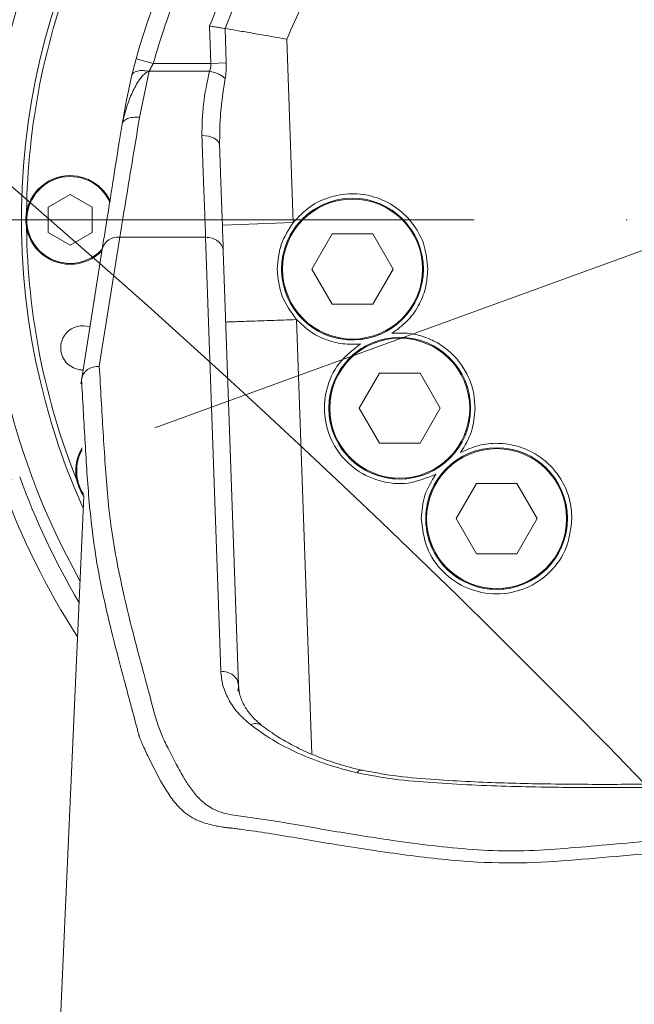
# Model space of a CAD drawing. Header units: millimetres. Extents: x 35469 to 44263, y -24881 to -16268.
# Tile 69 of 231: x 38674 to 38744, y -18148 to -18037. Entities that reach past the tile are written whole.
import ezdxf

# ---------------------------------------------------------------- set-up
doc = ezdxf.new("R2010")
doc.units = ezdxf.units.MM
doc.header["$LTSCALE"] = 0.3175
doc.linetypes.add('ACAD_ISO10W100', pattern=[18, 12, -3, 0, -3])
for name, color, linetype, lineweight in [('1轮廓实线层', 7, 'Continuous', 18), ('7标注层', 4, 'Continuous', 13), ('中心线', 4, 'ACAD_ISO10W100', 20)]:
    doc.layers.add(name, color=color, linetype=linetype, lineweight=lineweight)
doc.styles.add('标准汉字', font='gbenor.shx', dxfattribs={"bigfont": 'gbcbig.shx'})
doc.dimstyles.new('M1：18', dxfattribs={"dimscale": 18, "dimtxt": 3.5, "dimasz": 2.5, "dimexe": 2, "dimexo": 0, "dimgap": 1.5, "dimtad": 1, "dimdec": 1, "dimdsep": 46, "dimtxsty": '标准汉字', "dimcen": 5, "dimdle": 5, "dimclrd": 1, "dimclre": 1, "dimclrt": 256, "dimadec": 4, "dimazin": 2, "dimtfac": 1, "dimtdec": 1, "dimtmove": 0, "dimatfit": 3, "dimfxl": 1, "dimtolj": 1, "dimarcsym": 0})

# ---------------------------------------------------------------- blocks, each defined once
blk = doc.blocks.new('*D31')
at = {"layer": '7标注层', "color": 1, "lineweight": -2, "ltscale": 18, "transparency": 16777216}
for p, q in [((38753.98, -17970.42), (38753.98, -17628.92)), ((38641.09, -18100.59), (38349.37, -18206.76))]:
    blk.add_line(p, q, dxfattribs=at)
blk.add_arc((38753.98, -18059.5), 394.58, 96.5379, 193.4621, dxfattribs=at)
at = {"layer": '7标注层', "color": 1, "transparency": 16777216}
for points in [[(38709.48, -17674.97), (38708.63, -17659.99), (38753.98, -17664.92)], [(38363.06, -18153.51), (38377.43, -18149.2), (38383.2, -18194.45)]]:
    blk.add_solid(points, dxfattribs=at)
at = {"layer": 'Defpoints', "color": 0, "transparency": 16777216}
for p in [(38430.76, -17833.17), (38753.98, -17970.42), (38753.98, -18059.5), (38641.09, -18100.59), (38753.98, -18971.19)]:
    blk.add_point(p, dxfattribs=at)
at = {"layer": '7标注层', "transparency": 16777216, "insert": (38446.82, -17714.89), "char_height": 63, "attachment_point": 5, "rotation": 41.7122, "style": '标准汉字'}
blk.add_mtext('\\A1;110%%d', dxfattribs=at)
blk = doc.blocks.new('*D33')
at = {"layer": '7标注层', "color": 1, "lineweight": -2, "ltscale": 18, "transparency": 16777216}
blk.add_arc((38753.98, -18839.5), 445.67, 95.7877, 176.2123, dxfattribs=at)
at = {"layer": '7标注层', "color": 1, "transparency": 16777216}
for points in [[(38709.42, -18403.59), (38708.66, -18388.61), (38753.98, -18393.83)], [(38301.79, -18809.94), (38316.79, -18810.17), (38308.59, -18855.05)]]:
    blk.add_solid(points, dxfattribs=at)
at = {"layer": 'Defpoints', "color": 0, "transparency": 16777216}
for p in [(38753.98, -17970.42), (38526.67, -18456.15), (38753.98, -18839.5), (37974.46, -18866.72), (38753.98, -18971.19)]:
    blk.add_point(p, dxfattribs=at)
at = {"layer": '7标注层', "transparency": 16777216, "insert": (38391.31, -18489.27), "char_height": 63, "attachment_point": 5, "rotation": 46, "style": '标准汉字'}
blk.add_mtext('\\A1;92%%d', dxfattribs=at)
blk = doc.blocks.new('*D44')
at = {"layer": '7标注层', "color": 1, "lineweight": -2, "ltscale": 18, "transparency": 16777216}
for p, q in [((37974.46, -17796.16), (40892.23, -17796.16)), ((40856.23, -18794.5), (40856.23, -17841.16)), ((40604.54, -18839.5), (40892.23, -18839.5))]:
    blk.add_line(p, q, dxfattribs=at)
at = {"layer": '7标注层', "color": 1, "transparency": 16777216}
for points in [[(40863.73, -17841.16), (40848.73, -17841.16), (40856.23, -17796.16)], [(40848.73, -18794.5), (40863.73, -18794.5), (40856.23, -18839.5)]]:
    blk.add_solid(points, dxfattribs=at)
at = {"layer": 'Defpoints', "color": 0, "transparency": 16777216}
for p in [(37974.46, -17796.16), (40856.23, -17796.16), (40604.54, -18839.5)]:
    blk.add_point(p, dxfattribs=at)
at = {"layer": '7标注层', "transparency": 16777216, "insert": (40797.73, -18317.83), "char_height": 63, "attachment_point": 5, "rotation": 90, "style": '标准汉字'}
blk.add_mtext('\\A1;1043.3', dxfattribs=at)

msp = doc.modelspace()

# ---------------------------------------------------------------- linework, layer by layer
at = {"layer": '1轮廓实线层', "ltscale": 18}
for p, q in [((38695.864, -18041.826), (38695.716, -18037.601)), ((38697.46, -18037.889), (38697.595, -18041.766)), ((38705.157, -18059.798), (38704.434, -18039.096)), ((38689.355, -18041.826), (38687.426, -18041.299)), ((38689.355, -18041.826), (38695.864, -18041.826)), ((38697.595, -18041.766), (38695.864, -18041.826)), ((38686.952, -18043.129), (38686.283, -18046.167)), ((38687.808, -18047.917), (38688.895, -18042.715)), ((38695.698, -18042.715), (38688.895, -18042.715)), ((38686.283, -18046.167), (38685.832, -18048.701)), ((38685.877, -18048.55), (38685.832, -18048.701)), ((38679.983, -18056.635), (38677.506, -18058.065)), ((38682.46, -18058.065), (38679.983, -18056.635)), ((38677.506, -18058.065), (38677.506, -18060.925)), ((38682.46, -18060.925), (38682.46, -18058.065)), ((38697.162, -18060.078), (38705.157, -18059.798)), ((38677.506, -18060.925), (38679.983, -18062.355)), ((38679.983, -18062.355), (38682.46, -18060.925)), ((38709.559, -18061.081), (38707.272, -18065.043)), ((38714.134, -18061.081), (38709.559, -18061.081)), ((38716.422, -18065.043), (38714.134, -18061.081)), ((38685.578, -18061.453), (38683.272, -18076.012)), ((38685.578, -18061.453), (38695.266, -18061.453)), ((38695.266, -18061.453), (38696.977, -18110.443)), ((38681.286, -18077.407), (38683.603, -18062.778)), ((38697.265, -18063.021), (38698.976, -18112.011)), ((38707.272, -18065.043), (38709.559, -18069.005)), ((38714.134, -18069.005), (38716.422, -18065.043)), ((38709.559, -18069.005), (38714.134, -18069.005)), ((38707.252, -18119.797), (38705.539, -18070.741)), ((38714.889, -18076.783), (38712.602, -18080.745)), ((38719.464, -18076.783), (38714.889, -18076.783)), ((38721.752, -18080.745), (38719.464, -18076.783)), ((38712.602, -18080.745), (38714.889, -18084.707)), ((38719.464, -18084.707), (38721.752, -18080.745)), ((38714.889, -18084.707), (38719.464, -18084.707)), ((38725.823, -18089.251), (38723.536, -18093.213)), ((38730.398, -18089.251), (38725.823, -18089.251)), ((38732.686, -18093.213), (38730.398, -18089.251)), ((38665.997, -18439.495), (38681.511, -18090.669)), ((38723.536, -18093.213), (38725.823, -18097.175)), ((38730.398, -18097.175), (38732.686, -18093.213)), ((38725.823, -18097.175), (38730.398, -18097.175)), ((38699, -18112.167), (38698.894, -18112.561)), ((38698.894, -18112.561), (38699.088, -18112.755))]:
    msp.add_line(p, q, dxfattribs=at)
at = {"layer": '1轮廓实线层', "lineweight": 20, "ltscale": 18}
msp.add_lwpolyline([(38694.849, -18049.975), (38695.234, -18049.989), (38695.605, -18050.046), (38695.947, -18050.144), (38696.248, -18050.28), (38696.497, -18050.449), (38696.684, -18050.645), (38696.803, -18050.859), (38696.848, -18051.085)], dxfattribs=at)
at = {"layer": '1轮廓实线层', "ltscale": 18}
for centre, radius in [((38711.847, -18065.043), 8), ((38711.847, -18065.043), 7.9), ((38717.177, -18080.745), 8), ((38717.177, -18080.745), 7.9), ((38728.111, -18093.213), 8), ((38728.111, -18093.213), 7.9)]:
    msp.add_circle(centre, radius, dxfattribs=at)
at = {"layer": '1轮廓实线层', "lineweight": 20, "ltscale": 18}
for centre, radius, start, end in [((38753.983, -18059.495), 83.5, 0, 209.18946), ((38753.983, -18059.495), 79.5, 90, 204.10831), ((38753.983, -18059.495), 69, 15.29094, 164.70906), ((38753.983, -18059.495), 60.512, 20.91925, 159.08075), ((38753.983, -18059.495), 85, 145.59946, 193.78235), ((38753.983, -18059.495), 78.923, 158.15683, 179.34317), ((38679.983, -18059.495), 5, 24.72879, 270), ((38679.983, -18059.495), 5, 90, 180), ((38679.983, -18059.495), 4.9, 24.27711, 270), ((38711.847, -18065.043), 8, 120, 210), ((38679.983, -18059.495), 5, 180, 270), ((38753.983, -18059.495), 78.923, 180.65683, 201.84317), ((38685.335, -18063.225), 1.789, 82.17904, 165.54248), ((38679.983, -18059.495), 4.9, 270, 317.56142), ((38679.983, -18059.495), 5, 270, 315.86392), ((38711.847, -18065.043), 8, 210, 300), ((38681.405, -18073.932), 2.495, 71.16536, 270), ((38717.177, -18080.745), 8, 120, 210), ((38685.616, -18087.814), 5, 148.66493, 213.62829), ((38685.616, -18087.814), 5, 148.88104, 214.82104), ((38685.616, -18087.814), 4.9, 151.01457, 212.51146), ((38717.177, -18080.745), 8, 210, 300), ((38728.111, -18093.213), 8, 120, 210), ((38753.983, -18059.495), 84.813, 200, 210.59534), ((38753.983, -18059.495), 87, 200, 212.74072), ((38728.111, -18093.213), 8, 210, 300), ((38700.918, -18117.548), 1.198, 55.82132, 118.03841)]:
    msp.add_arc(centre, radius, start, end, dxfattribs=at)
at = {"layer": '1轮廓实线层', "ltscale": 18}
for points, knots in [([(38689.355, -18041.826), (38689.894, -18040.025), (38690.999, -18036.341), (38693.298, -18030.9), (38696.195, -18025.386), (38699.805, -18019.885), (38704.181, -18014.488), (38709.34, -18009.351), (38715.28, -18004.622), (38721.967, -18000.459), (38729.316, -17997.021), (38737.211, -17994.448), (38745.498, -17992.854), (38753.983, -17992.315), (38762.468, -17992.854), (38770.755, -17994.448), (38778.65, -17997.021), (38786, -18000.459), (38792.686, -18004.622), (38798.626, -18009.351), (38803.785, -18014.489), (38808.161, -18019.885), (38811.771, -18025.387), (38814.668, -18030.9), (38816.967, -18036.341), (38818.071, -18040.026), (38818.611, -18041.826)], [0, 0, 0, 0, 17121.2175087, 35037.303733, 53729.6028025, 73825.5950245, 94905.716013, 116942.6740471, 140052.4485346, 163959.2074531, 188563.134057, 213821.7912131, 239445.45963, 265274.4609316, 291104.9361202, 316728.5912798, 341985.7875132, 366591.100557, 390497.8856327, 413606.2472559, 435644.602302, 456724.7272972, 476819.3180293, 495513.0322315, 513428.4033762, 530548.9184158, 530548.9184158, 530548.9184158, 530548.9184158]), ([(38695.716, -18037.601), (38696.346, -18036.038), (38697.63, -18032.85), (38700.096, -18028.2), (38703.067, -18023.54), (38706.61, -18018.976), (38710.757, -18014.568), (38715.492, -18010.439), (38720.824, -18006.679), (38726.704, -18003.409), (38733.061, -18000.735), (38739.806, -17998.749), (38746.825, -17997.526), (38753.983, -17997.113), (38761.14, -17997.526), (38768.16, -17998.749), (38774.904, -18000.734), (38781.261, -18003.409), (38787.141, -18006.679), (38792.474, -18010.439), (38797.208, -18014.568), (38801.356, -18018.976), (38804.899, -18023.54), (38807.87, -18028.199), (38810.335, -18032.85), (38811.62, -18036.038), (38812.249, -18037.601)], [0, 0, 0, 0, 17780.6009212, 36276.319516, 55471.6985274, 76068.656694, 97181.4796428, 119281.2171575, 142281.1479475, 165944.4430601, 190182.5653169, 214951.3444595, 240016.8529931, 265249.3329549, 290480.1031895, 315545.6244218, 340316.1008249, 364552.5978416, 388215.9269475, 411217.4495382, 433315.5838477, 454428.4211379, 475026.9739829, 494220.7483262, 512717.2709418, 530498.675048, 530498.675048, 530498.675048, 530498.675048]), ([(38803.532, -18039.096), (38802.957, -18037.786), (38801.785, -18035.117), (38799.582, -18031.24), (38796.962, -18027.375), (38793.868, -18023.596), (38790.29, -18019.974), (38786.241, -18016.598), (38781.727, -18013.541), (38776.768, -18010.886), (38771.434, -18008.722), (38765.796, -18007.119), (38759.943, -18006.133), (38753.983, -18005.8), (38748.023, -18006.133), (38742.17, -18007.119), (38736.532, -18008.722), (38731.198, -18010.886), (38726.239, -18013.541), (38721.725, -18016.598), (38717.676, -18019.974), (38714.098, -18023.596), (38711.004, -18027.374), (38708.384, -18031.24), (38706.181, -18035.117), (38705.009, -18037.786), (38704.434, -18039.096)], [0, 0, 0, 0, 17970.3566802, 36627.5471924, 55956.7610479, 76621.6676384, 97931.8249145, 119863.0845287, 142796.4642868, 166351.2863141, 190443.0325893, 215028.3872319, 239889.6229815, 264906.0282209, 289920.3968817, 314781.6467618, 339369.0240947, 363458.828288, 387013.6884609, 409948.9727418, 431878.2721072, 453188.468079, 473855.2962844, 493182.569392, 511840.7304561, 529812.0603151, 529812.0603151, 529812.0603151, 529812.0603151]), ([(38695.716, -18037.601), (38695.891, -18037.63), (38696.24, -18037.687), (38696.736, -18037.769), (38697.165, -18037.84), (38697.365, -18037.873), (38697.46, -18037.889)], [0, 0, 0, 0, 24667.3046726, 49429.2370878, 75359.2383721, 98890.7970169, 98890.7970169, 98890.7970169, 98890.7970169]), ([(38704.434, -18039.096), (38703.733, -18038.97), (38702.334, -18038.721), (38700.382, -18038.383), (38698.663, -18038.09), (38697.861, -18037.956), (38697.46, -18037.889)], [0, 0, 0, 0, 24831.5040527, 49502.3107462, 74164.8088563, 98868.2294535, 98868.2294535, 98868.2294535, 98868.2294535]), ([(38687.426, -18041.299), (38687.341, -18041.613), (38687.171, -18042.244), (38687.025, -18042.833), (38686.952, -18043.129)], [0, 0, 0, 0, 27797.7492487, 55759.489662, 55759.489662, 55759.489662, 55759.489662]), ([(38689.355, -18041.826), (38689.273, -18041.977), (38689.11, -18042.281), (38688.967, -18042.57), (38688.895, -18042.715)], [0, 0, 0, 0, 27803.692369, 55756.0069765, 55756.0069765, 55756.0069765, 55756.0069765]), ([(38695.864, -18041.826), (38695.863, -18041.982), (38695.861, -18042.3), (38695.753, -18042.575), (38695.698, -18042.715)], [0, 0, 0, 0, 27398.2771999, 55743.8099884, 55743.8099884, 55743.8099884, 55743.8099884]), ([(38697.595, -18041.766), (38697.597, -18042.074), (38697.601, -18042.685), (38697.517, -18043.258), (38697.475, -18043.541)], [0, 0, 0, 0, 28147.9218174, 55737.9612749, 55737.9612749, 55737.9612749, 55737.9612749]), ([(38685.877, -18048.55), (38686.151, -18047.5), (38686.563, -18045.925), (38687.429, -18044.21), (38687.985, -18043.401), (38688.342, -18043.029), (38688.61, -18042.814), (38688.793, -18042.75), (38688.895, -18042.715)], [0, 0, 0, 0, 68650.2843663, 102995.8851547, 120678.4611236, 130091.1533669, 135289.0910426, 141944.0016506, 141944.0016506, 141944.0016506, 141944.0016506]), ([(38688.895, -18042.715), (38688.664, -18042.68), (38688.187, -18042.609), (38687.56, -18042.667), (38687.099, -18042.841), (38687, -18043.035), (38686.952, -18043.129)], [0, 0, 0, 0, 23868.7465319, 49433.471868, 74998.1748561, 98866.3904662, 98866.3904662, 98866.3904662, 98866.3904662]), ([(38697.475, -18043.541), (38697.385, -18043.454), (38697.2, -18043.275), (38696.764, -18043.033), (38696.25, -18042.833), (38695.88, -18042.754), (38695.698, -18042.715)], [0, 0, 0, 0, 24206.5397505, 49416.8177508, 74627.0957539, 98833.6355117, 98833.6355117, 98833.6355117, 98833.6355117]), ([(38696.848, -18051.085), (38696.855, -18049.861), (38696.87, -18047.402), (38697.273, -18044.832), (38697.475, -18043.541)], [0, 0, 0, 0, 27732.5788749, 55708.331017, 55708.331017, 55708.331017, 55708.331017]), ([(38685.578, -18061.453), (38685.786, -18060.19), (38686.203, -18057.657), (38686.954, -18053.103), (38687.521, -18049.657), (38687.808, -18047.917)], [0, 0, 0, 0, 24305.7432723, 48770.04228, 73701.4663452, 73701.4663452, 73701.4663452, 73701.4663452]), ([(38687.808, -18047.917), (38687.597, -18047.905), (38687.159, -18047.879), (38686.565, -18047.997), (38686.093, -18048.222), (38685.948, -18048.443), (38685.877, -18048.55)], [0, 0, 0, 0, 23534.0662079, 48767.7658175, 74348.4719464, 98812.5795796, 98812.5795796, 98812.5795796, 98812.5795796]), ([(38683.603, -18062.778), (38683.813, -18061.453), (38684.233, -18058.8), (38684.984, -18054.057), (38685.55, -18050.488), (38685.832, -18048.701)], [0, 0, 0, 0, 24527.6418772, 49091.3480549, 73696.8977274, 73696.8977274, 73696.8977274, 73696.8977274]), ([(38695.266, -18061.453), (38695.228, -18060.395), (38695.149, -18058.241), (38695.01, -18054.401), (38694.903, -18051.468), (38694.849, -18049.975)], [0, 0, 0, 0, 23675.5592354, 48234.7596681, 73677.7021867, 73677.7021867, 73677.7021867, 73677.7021867]), ([(38697.265, -18063.021), (38697.225, -18061.879), (38697.145, -18059.594), (38697.005, -18055.583), (38696.9, -18052.584), (38696.848, -18051.085)], [0, 0, 0, 0, 24556.7431521, 49104.778785, 73662.6794157, 73662.6794157, 73662.6794157, 73662.6794157]), ([(38695.266, -18061.453), (38695.513, -18061.471), (38695.893, -18061.499), (38696.352, -18061.691), (38696.669, -18061.892), (38696.928, -18062.143), (38697.181, -18062.51), (38697.232, -18062.82), (38697.265, -18063.021)], [0, 0, 0, 0, 33971.9860525, 52210.0418709, 70819.842941, 89429.6440113, 107667.6998303, 141639.6858843, 141639.6858843, 141639.6858843, 141639.6858843]), ([(38705.539, -18070.741), (38704.533, -18070.776), (38702.986, -18070.83), (38701.125, -18070.895), (38699.844, -18070.94), (38698.812, -18070.976), (38697.815, -18071.01), (38697.651, -18071.016), (38697.544, -18071.02)], [0, 0, 0, 0, 33877.3457834, 52114.1162117, 70737.8970774, 89361.6779433, 107598.4483719, 141475.7969014, 141475.7969014, 141475.7969014, 141475.7969014]), ([(38683.272, -18076.012), (38683.031, -18076.029), (38682.55, -18076.062), (38681.918, -18076.376), (38681.45, -18076.837), (38681.339, -18077.221), (38681.286, -18077.407)], [0, 0, 0, 0, 24643.8884667, 49265.7189334, 74686.6192506, 98521.7692205, 98521.7692205, 98521.7692205, 98521.7692205]), ([(38824.89, -18077.25), (38824.831, -18079.893), (38824.714, -18085.195), (38824.277, -18093.152), (38823.735, -18100.217), (38823.149, -18106.371), (38822.655, -18110.795), (38822.239, -18114.387), (38821.842, -18117.145), (38821.69, -18119.428), (38821.093, -18121.209), (38820.286, -18122.465), (38819.115, -18123.631), (38817.566, -18124.646), (38815.653, -18125.428), (38813.437, -18125.917), (38811.081, -18125.961), (38806.406, -18125.993), (38799.36, -18126.162), (38786.873, -18126.615), (38771.276, -18127.425), (38757.328, -18128.538), (38748.049, -18129.363), (38743.411, -18129.785), (38738.77, -18130.202), (38734.125, -18130.592), (38729.454, -18130.818), (38724.821, -18130.551), (38720.282, -18130.09), (38716.119, -18129.513), (38712.282, -18128.915), (38708.736, -18128.337), (38705.702, -18127.79), (38703.15, -18127.359), (38701.084, -18127.045), (38698.998, -18126.787), (38697.211, -18126.504), (38695.73, -18125.838), (38694.604, -18124.945), (38693.63, -18123.766), (38692.754, -18122.419), (38691.903, -18120.871), (38691.054, -18119.203), (38689.887, -18116.811), (38689.111, -18113.686), (38688.043, -18109.826), (38687.032, -18105.984), (38686.086, -18102.103), (38685.266, -18098.247), (38684.616, -18094.459), (38684.2, -18090.773), (38683.934, -18087.129), (38683.698, -18083.476), (38683.478, -18079.764), (38683.342, -18077.282), (38683.272, -18076.012)], [0, 0, 0, 0, 53061.5994587, 106427.5968236, 159823.57841, 195014.7090143, 230149.0561957, 248822.4107609, 267279.1750205, 285727.7982077, 294595.5856377, 303554.4540325, 312486.4002492, 321456.8961982, 330416.354006, 339315.3344192, 348319.326851, 357334.2160417, 393257.3797565, 429417.6174771, 501436.4689907, 573503.1591298, 591529.9143919, 609557.4103994, 627584.3141902, 645610.213698, 663634.9179459, 681368.8969257, 699022.501191, 716701.9943773, 730662.962852, 744810.5114875, 759144.822109, 767278.6742675, 775446.9146174, 783711.4812717, 791977.5580649, 796371.996178, 805114.7952803, 813805.1522382, 822528.2604647, 833954.774179, 846378.9611177, 857424.5266618, 883762.4387543, 909613.196546, 935919.9092387, 961747.1142164, 988288.017409, 1013907.8179302, 1038133.0620975, 1062427.0695594, 1087139.0727165, 1111502.2429642, 1136995.874488, 1136995.874488, 1136995.874488, 1136995.874488]), ([(38681.197, -18077.968), (38681.194, -18077.988), (38681.185, -18078.041), (38681.215, -18077.854), (38681.234, -18077.734)], [0, 0, 0, 0, 20166.6520674, 55553.8613315, 55553.8613315, 55553.8613315, 55553.8613315]), ([(38681.286, -18077.407), (38681.282, -18077.43), (38681.274, -18077.482), (38681.267, -18077.523), (38681.266, -18077.535), (38681.265, -18077.541)], [0, 0, 0, 0, 20849.802677, 48116.3918908, 73550.2165771, 73550.2165771, 73550.2165771, 73550.2165771]), ([(38687.761, -18117.735), (38687.756, -18117.715), (38687.746, -18117.679), (38687.729, -18117.614), (38687.704, -18117.519), (38687.659, -18117.35), (38687.578, -18117.047), (38687.434, -18116.506), (38687.178, -18115.539), (38686.716, -18113.812), (38685.881, -18110.729), (38684.437, -18105.22), (38682.885, -18098.381), (38682.045, -18090.985), (38681.646, -18084.251), (38681.392, -18079.776), (38681.265, -18077.541)], [0, 0, 0, 0, 472.0451806, 842.7911008, 1504.7630216, 2686.6224168, 4796.3632848, 8561.5249003, 15278.8344007, 27272.4204215, 48719.4971873, 87098.7322656, 155838.589763, 208117.8018827, 260080.6093399, 311960.266822, 311960.266822, 311960.266822, 311960.266822]), ([(38696.977, -18110.443), (38697.033, -18110.98), (38697.144, -18112.055), (38697.814, -18113.626), (38698.821, -18115.138), (38699.844, -18116.04), (38700.355, -18116.49)], [0, 0, 0, 0, 24537.6598602, 49081.4008856, 73572.1823847, 98071.0945219, 98071.0945219, 98071.0945219, 98071.0945219]), ([(38698.976, -18112.011), (38698.943, -18111.81), (38698.892, -18111.5), (38698.638, -18111.132), (38698.38, -18110.882), (38698.063, -18110.681), (38697.604, -18110.489), (38697.224, -18110.461), (38696.977, -18110.443)], [0, 0, 0, 0, 33787.6108584, 51926.6837818, 70435.484389, 88944.284995, 107083.3579149, 140870.9687628, 140870.9687628, 140870.9687628, 140870.9687628]), ([(38701.592, -18116.557), (38701.213, -18116.227), (38700.438, -18115.552), (38699.635, -18114.404), (38699.064, -18113.126), (38698.977, -18112.194), (38698.933, -18111.719)], [0, 0, 0, 0, 22910.3295266, 46849.1274764, 71945.2019828, 98051.6300215, 98051.6300215, 98051.6300215, 98051.6300215]), ([(38700.355, -18116.49), (38701.154, -18117.072), (38702.75, -18118.232), (38705.648, -18119.713), (38708.833, -18120.988), (38711.185, -18121.609), (38712.359, -18121.919)], [0, 0, 0, 0, 24486.7182238, 48865.5186493, 73457.0863967, 97976.4679138, 97976.4679138, 97976.4679138, 97976.4679138]), ([(38712.905, -18121.632), (38711.999, -18121.399), (38710.25, -18120.951), (38707.909, -18120.113), (38705.614, -18119.107), (38703.47, -18117.94), (38702.188, -18116.997), (38701.592, -18116.557)], [0, 0, 0, 0, 23487.6446512, 45330.3970111, 65474.3748665, 92417.8782198, 115865.4628468, 115865.4628468, 115865.4628468, 115865.4628468]), ([(38698.151, -18128.147), (38698.133, -18128.145), (38698.101, -18128.143), (38698.044, -18128.138), (38697.96, -18128.131), (38697.811, -18128.117), (38697.551, -18128.087), (38697.094, -18128.026), (38696.178, -18127.868), (38694.969, -18127.549), (38693.781, -18127.025), (38692.616, -18126.214), (38691.586, -18125.071), (38690.278, -18123.054), (38689.195, -18120.952), (38688.336, -18119.147), (38687.996, -18118.359), (38687.859, -18118.006), (38687.803, -18117.857), (38687.779, -18117.789), (38687.768, -18117.756), (38687.763, -18117.742), (38687.761, -18117.735)], [0, 0, 0, 0, 1021.3644462, 1829.6507883, 3281.1083024, 5878.0075244, 10408.8643661, 18389.2478775, 32757.5976646, 65797.1792114, 97581.0502517, 127160.5066123, 181749.245343, 233905.8441698, 347372.4200315, 397723.7271143, 420571.5998303, 431002.7330273, 435833.035733, 437961.7626313, 438894.9544756, 439625.4823323, 439625.4823323, 439625.4823323, 439625.4823323]), ([(38823.568, -18121.084), (38823.568, -18121.085), (38823.568, -18121.086), (38823.568, -18121.088), (38823.567, -18121.09), (38823.567, -18121.095), (38823.565, -18121.104), (38823.562, -18121.119), (38823.558, -18121.147), (38823.549, -18121.196), (38823.531, -18121.283), (38823.496, -18121.439), (38823.408, -18121.752), (38823.167, -18122.402), (38822.621, -18123.318), (38821.632, -18124.365), (38820.295, -18125.332), (38818.608, -18126.171), (38816.598, -18126.833), (38814.324, -18127.277), (38811.607, -18127.416), (38808.605, -18127.4), (38805.322, -18127.47), (38802.045, -18127.542), (38798.768, -18127.636), (38791.125, -18127.888), (38779.132, -18128.427), (38766.231, -18129.256), (38756.77, -18130.021), (38750.699, -18130.535), (38744.624, -18131.08), (38738.512, -18131.613), (38732.31, -18132.146), (38725.353, -18132.067), (38717.96, -18131.241), (38710.477, -18130.129), (38704.718, -18129.108), (38701.046, -18128.528), (38699.433, -18128.312), (38698.718, -18128.219), (38698.401, -18128.179), (38698.261, -18128.161), (38698.194, -18128.152), (38698.164, -18128.149), (38698.151, -18128.147)], [0, 0, 0, 0, 23.4686776, 41.8108889, 74.5676639, 133.0708982, 237.5695233, 424.2646544, 757.9335943, 1354.6651142, 2423.0263238, 4337.6389036, 7764.7573789, 15466.3420273, 31036.7558307, 46890.296863, 62795.2719968, 78946.3405485, 95236.954245, 111525.2766084, 128009.5082212, 150289.6966081, 172452.0088533, 194627.1336612, 216810.8690561, 238997.5341879, 349920.585785, 460790.7798846, 502260.5465829, 543764.3691819, 585315.7653537, 626992.4072559, 669248.5572683, 712354.2314356, 767313.2490719, 821740.0660741, 869310.9595978, 889802.0616417, 898882.2526058, 902907.2949831, 904684.3577924, 905467.4638866, 905812.2649316, 906083.4395745, 906083.4395745, 906083.4395745, 906083.4395745]), ([(38712.359, -18121.919), (38713.76, -18122.175), (38716.538, -18122.682), (38720.905, -18123.037), (38725.297, -18123.296), (38729.751, -18123.451), (38735.115, -18123.559), (38741.478, -18123.589), (38748.84, -18123.522), (38757.482, -18123.344), (38767.309, -18123.023), (38778.304, -18122.511), (38789.287, -18121.869), (38796.568, -18121.244), (38800.211, -18120.931)], [0, 0, 0, 0, 13372.7606852, 26523.0364287, 40074.8478274, 53625.4074716, 67176.2089983, 88989.4908036, 111604.0041248, 134277.8964279, 167792.0011486, 201296.6865586, 234812.2589476, 268378.0374152, 268378.0374152, 268378.0374152, 268378.0374152]), ([(38800.022, -18120.579), (38797.684, -18120.787), (38793.417, -18121.168), (38787.602, -18121.574), (38782.978, -18121.865), (38779.208, -18122.079), (38774.835, -18122.307), (38769.647, -18122.546), (38764.738, -18122.736), (38761.188, -18122.854), (38758.616, -18122.933), (38755.578, -18123.015), (38751.766, -18123.1), (38746.621, -18123.184), (38739.992, -18123.231), (38733.692, -18123.181), (38728.443, -18123.047), (38724.601, -18122.897), (38720.588, -18122.644), (38716.585, -18122.316), (38714.038, -18121.82), (38712.829, -18121.585)], [0, 0, 0, 0, 33495.6966223, 61136.8298959, 82917.6809309, 99346.3465872, 114778.1536337, 145070.3267365, 173023.9827452, 184430.5188652, 195413.3299086, 209484.3474699, 227484.051248, 249415.4171584, 282357.7211472, 321330.29098, 338578.000195, 356754.0484912, 375834.3636389, 395769.9140035, 413814.7878314, 413814.7878314, 413814.7878314, 413814.7878314]), ([(38712.82, -18121.633), (38712.798, -18121.621), (38712.722, -18121.581), (38712.561, -18121.673), (38712.424, -18121.84), (38712.359, -18121.919)], [0, 0, 0, 0, 12669.4436163, 44708.9841287, 73128.5744809, 73128.5744809, 73128.5744809, 73128.5744809])]:
    msp.add_open_spline(points, degree=3, knots=knots, dxfattribs=at)
for points in [[(38694.849, -18049.975), (38694.868, -18048.802), (38694.906, -18046.454), (38695.434, -18043.961), (38695.698, -18042.715)], [(38720.347, -18065.043), (38720.267, -18064.165), (38720.109, -18062.411), (38718.87, -18060.03), (38717.021, -18058.125), (38714.665, -18056.879), (38712.042, -18056.406), (38709.411, -18056.764), (38706.967, -18057.874), (38705.76, -18059.157), (38705.157, -18059.798)], [(38705.157, -18059.798), (38704.635, -18060.596), (38703.592, -18062.193), (38703.428, -18064.093), (38703.347, -18065.043)], [(38703.347, -18065.043), (38703.447, -18066.094), (38703.649, -18068.197), (38704.909, -18069.893), (38705.539, -18070.741)], [(38716.284, -18072.292), (38716.874, -18071.869), (38718.053, -18071.022), (38719.333, -18069.237), (38720.186, -18067.215), (38720.293, -18065.767), (38720.347, -18065.043)], [(38705.539, -18070.741), (38706.02, -18071.205), (38706.982, -18072.135), (38708.784, -18073.046), (38710.735, -18073.571), (38712.071, -18073.521), (38712.739, -18073.496)], [(38725.677, -18080.745), (38725.641, -18080.152), (38725.569, -18078.964), (38724.994, -18077.262), (38724.104, -18075.711), (38722.904, -18074.381), (38721.456, -18073.327), (38719.82, -18072.605), (38718.066, -18072.213), (38716.878, -18072.266), (38716.284, -18072.292)], [(38712.739, -18073.496), (38711.87, -18074.172), (38710.133, -18075.526), (38708.739, -18078.611), (38708.543, -18081.935), (38709.63, -18085.102), (38711.83, -18087.628), (38714.806, -18089.119), (38718.175, -18089.455), (38720.216, -18088.627), (38721.236, -18088.213)], [(38724.051, -18085.745), (38724.52, -18084.976), (38725.458, -18083.438), (38725.604, -18081.643), (38725.677, -18080.745)], [(38736.611, -18093.213), (38736.556, -18092.48), (38736.446, -18091.015), (38735.575, -18088.963), (38734.248, -18087.194), (38732.503, -18085.825), (38730.467, -18084.946), (38728.279, -18084.625), (38726.061, -18084.84), (38724.721, -18085.443), (38724.051, -18085.745)], [(38721.236, -18088.213), (38720.767, -18088.982), (38719.829, -18090.52), (38719.683, -18092.315), (38719.611, -18093.213)], [(38719.611, -18093.213), (38719.738, -18094.325), (38719.994, -18096.55), (38721.959, -18099.38), (38724.769, -18101.27), (38728.111, -18101.934), (38731.452, -18101.27), (38734.262, -18099.38), (38736.227, -18096.55), (38736.483, -18094.325), (38736.611, -18093.213)]]:
    msp.add_open_spline(points, degree=3, dxfattribs=at)
at = {"layer": '7标注层', "ltscale": 18}
for centre, radius, start in [((38753.983, -18839.495), 1850.561, 300), ((37974.458, -18866.717), 1070.561, 15.054414)]:
    msp.add_arc(centre, radius, start, 182, dxfattribs=at)
at = {"layer": '中心线', "ltscale": 18}
for p, q in [((38753.983, -18059.495), (38641.086, -18100.586)), ((38657.01, -18059.495), (38858.427, -18059.495))]:
    msp.add_line(p, q, dxfattribs=at)

# ---------------------------------------------------------------- dimensions: what is measured, and where the dimension line sits
at = {"layer": '7标注层', "ltscale": 18}
dim = msp.add_angular_dim_2l(base=(38430.7628, -17833.1741), line1=((38753.9829, -18971.1925), (38753.9829, -17970.4211)), line2=((38753.9829, -18059.4952), (38641.0863, -18100.5862)), dimstyle='M1：18', override={"dimsah": 1, "dimtdec": 4, "dimtmove": 2}, dxfattribs=at)
dim.commit()
dim.dimension.update_dxf_attribs({"geometry": '*D31', "text_midpoint": (38446.8152, -17714.885), "dimtype": 162})
dim = msp.add_linear_dim(base=(40856.231, -17796.156), p1=(40604.544, -18839.495), p2=(37974.458, -17796.156), angle=90, dimstyle='M1：18', override={"dimsah": 1, "dimtzin": 8}, dxfattribs=at)
dim.commit()
dim.dimension.update_dxf_attribs({"geometry": '*D44', "text_midpoint": (40797.731, -18317.826)})
dim = msp.add_angular_dim_2l(base=(38526.673, -18456.153), line1=((38753.983, -18971.193), (38753.983, -17970.421)), line2=((38753.983, -18839.495), (37974.458, -18866.717)), dimstyle='M1：18', override={"dimtad": 1, "dimtih": 0, "dimtoh": 0, "dimsah": 1, "dimtdec": 4, "dimtzin": 8}, dxfattribs=at)
dim.commit()
dim.dimension.update_dxf_attribs({"geometry": '*D33', "text_midpoint": (38391.314, -18489.27)})

doc.saveas('drawing.dxf')
